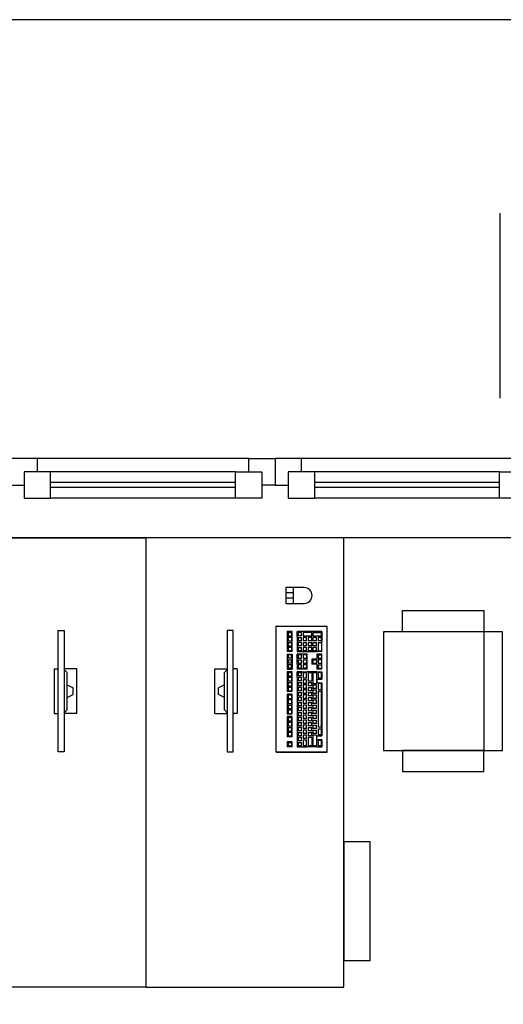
# Model space of a CAD drawing. Header units: millimetres. Extents: x 6491141 to 6692158, y 1846388 to 1929513.
# Tile 239 of 245: x 6676674 to 6678505, y 1913183 to 1916909. Entities that reach past the tile are written whole.
import ezdxf

# ---------------------------------------------------------------- set-up
doc = ezdxf.new("R2010")
doc.units = ezdxf.units.MM
doc.layers.add('Stavba', color=152, linetype='Continuous')
doc.layers.add('Řezy', color=7, linetype='Continuous')

msp = doc.modelspace()

# ---------------------------------------------------------------- linework, layer by layer
msp.add_lwpolyline([(6629158.1, 1916908.7), (6629158.1, 1894633.7), (6692158.1, 1894633.7), (6692158.1, 1916908.7)], close=True)
at = {"layer": 'Stavba'}
for p, q in [((6677540.7, 1915247.8), (6676640.7, 1915247.8)), ((6676740.7, 1915247.8), (6676640.7, 1915247.8)), ((6676740.7, 1915197.8), (6676740.7, 1915247.8)), ((6677540.7, 1915197.8), (6677540.7, 1915247.8)), ((6677540.7, 1915247.8), (6677640.7, 1915247.8)), ((6678540.7, 1915247.8), (6677640.7, 1915247.8)), ((6677640.7, 1915247.8), (6677640.7, 1915147.8)), ((6677740.7, 1915247.8), (6677640.7, 1915247.8)), ((6677640.7, 1915247.8), (6677640.7, 1915147.8)), ((6677740.7, 1915197.8), (6677740.7, 1915247.8)), ((6676790.7, 1915197.8), (6676690.7, 1915197.8)), ((6676690.7, 1915197.8), (6676690.7, 1915097.8)), ((6677490.7, 1915197.8), (6676740.7, 1915197.8)), ((6676790.7, 1915097.8), (6676790.7, 1915197.8)), ((6677490.7, 1915197.8), (6677590.7, 1915197.8)), ((6677490.7, 1915097.8), (6677490.7, 1915197.8)), ((6677590.7, 1915197.8), (6677590.7, 1915097.8)), ((6677790.7, 1915197.8), (6677690.7, 1915197.8)), ((6677690.7, 1915197.8), (6677690.7, 1915097.8)), ((6678490.7, 1915197.8), (6677740.7, 1915197.8)), ((6677790.7, 1915097.8), (6677790.7, 1915197.8)), ((6678490.7, 1915197.8), (6678590.7, 1915197.8)), ((6678490.7, 1915097.8), (6678490.7, 1915197.8)), ((6676640.7, 1915147.8), (6676690.7, 1915147.8)), ((6677490.7, 1915157.8), (6676790.7, 1915157.8)), ((6677490.7, 1915137.8), (6676790.7, 1915137.8)), ((6677640.7, 1915147.8), (6677590.7, 1915147.8)), ((6677640.7, 1915147.8), (6677690.7, 1915147.8)), ((6678490.7, 1915157.8), (6677790.7, 1915157.8)), ((6678490.7, 1915137.8), (6677790.7, 1915137.8)), ((6676690.7, 1915097.8), (6676790.7, 1915097.8)), ((6677490.7, 1915097.8), (6676790.7, 1915097.8)), ((6677590.7, 1915097.8), (6677490.7, 1915097.8)), ((6677690.7, 1915097.8), (6677790.7, 1915097.8)), ((6678490.7, 1915097.8), (6677790.7, 1915097.8)), ((6678590.7, 1915097.8), (6678490.7, 1915097.8)), ((6680650.7, 1914947.8), (6674605.7, 1914947.8)), ((6676400.9, 1914947.8), (6677150.9, 1914947.8)), ((6677150.9, 1914947.8), (6677150.9, 1913247.8)), ((6677900.9, 1914947.8), (6677150.9, 1914947.8)), ((6677150.9, 1914947.8), (6677150.9, 1913247.8)), ((6677900.9, 1913247.8), (6677900.9, 1914947.8)), ((6677750.7, 1914759.8), (6677680.7, 1914759.8)), ((6677680.7, 1914759.8), (6677680.7, 1914699.8)), ((6677710.7, 1914699.8), (6677710.7, 1914759.8)), ((6677710.7, 1914739.8), (6677680.7, 1914739.8)), ((6677710.7, 1914719.8), (6677680.7, 1914719.8)), ((6677680.7, 1914699.8), (6677750.7, 1914699.8)), ((6678123.1, 1914592.7), (6678123.1, 1914672.4)), ((6678123.1, 1914672.4), (6678430.9, 1914672.4)), ((6678430.9, 1914672.4), (6678430.9, 1914592.7)), ((6677645.1, 1914137.2), (6677645.1, 1914613.2)), ((6677645.1, 1914613.2), (6677646.1, 1914613.2)), ((6677645.1, 1914613.2), (6677646.1, 1914613.2)), ((6677646.1, 1914613.2), (6677645.1, 1914613.2)), ((6677646.1, 1914613.2), (6677838.1, 1914613.2)), ((6677646.1, 1914613.2), (6677838.1, 1914613.2)), ((6677838.1, 1914137.2), (6677838.1, 1914613.2)), ((6677686.1, 1914593.2), (6677686.1, 1914574.2)), ((6677705.1, 1914593.2), (6677686.1, 1914593.2)), ((6677686.1, 1914574.2), (6677686.1, 1914555.2)), ((6677690.1, 1914590.2), (6677690.1, 1914577.2)), ((6677690.1, 1914590.2), (6677703.1, 1914590.2)), ((6677690.1, 1914577.2), (6677703.1, 1914577.2)), ((6677703.1, 1914571.2), (6677690.1, 1914571.2)), ((6677690.1, 1914571.2), (6677690.1, 1914558.2)), ((6677703.1, 1914590.2), (6677703.1, 1914577.2)), ((6677703.1, 1914571.2), (6677703.1, 1914558.2)), ((6677705.1, 1914574.2), (6677705.1, 1914593.2)), ((6677705.1, 1914555.2), (6677705.1, 1914574.2)), ((6677724.1, 1914574.2), (6677724.1, 1914593.2)), ((6677743.1, 1914593.2), (6677724.1, 1914593.2)), ((6677724.1, 1914574.2), (6677724.1, 1914555.2)), ((6677728.1, 1914590.2), (6677728.1, 1914577.2)), ((6677741.1, 1914590.2), (6677728.1, 1914590.2)), ((6677741.1, 1914577.2), (6677728.1, 1914577.2)), ((6677728.1, 1914571.2), (6677741.1, 1914571.2)), ((6677728.1, 1914571.2), (6677728.1, 1914558.2)), ((6677741.1, 1914577.2), (6677741.1, 1914590.2)), ((6677741.1, 1914558.2), (6677741.1, 1914571.2)), ((6677780.1, 1914593.2), (6677743.1, 1914593.2)), ((6677747.1, 1914590.2), (6677747.1, 1914577.2)), ((6677779.1, 1914590.2), (6677747.1, 1914590.2)), ((6677747.1, 1914577.2), (6677779.1, 1914577.2)), ((6677760.1, 1914571.2), (6677747.1, 1914571.2)), ((6677747.1, 1914571.2), (6677747.1, 1914558.2)), ((6677760.1, 1914558.2), (6677760.1, 1914571.2)), ((6677779.1, 1914571.2), (6677766.1, 1914571.2)), ((6677766.1, 1914571.2), (6677766.1, 1914558.2)), ((6677779.1, 1914577.2), (6677779.1, 1914590.2)), ((6677779.1, 1914558.2), (6677779.1, 1914571.2)), ((6677818.1, 1914593.2), (6677780.1, 1914593.2)), ((6677784.1, 1914590.2), (6677816.1, 1914590.2)), ((6677784.1, 1914590.2), (6677784.1, 1914577.2)), ((6677784.1, 1914577.2), (6677816.1, 1914577.2)), ((6677797.1, 1914571.2), (6677784.1, 1914571.2)), ((6677784.1, 1914571.2), (6677784.1, 1914558.2)), ((6677797.1, 1914558.2), (6677797.1, 1914571.2)), ((6677816.1, 1914571.2), (6677803.1, 1914571.2)), ((6677803.1, 1914571.2), (6677803.1, 1914558.2)), ((6677816.1, 1914577.2), (6677816.1, 1914590.2)), ((6677816.1, 1914558.2), (6677816.1, 1914571.2)), ((6677818.1, 1914593.2), (6677818.1, 1914574.2)), ((6677818.1, 1914574.2), (6677818.1, 1914555.2)), ((6678050.9, 1914592.7), (6678050.9, 1914142.7)), ((6678500.9, 1914592.7), (6678050.9, 1914592.7)), ((6678430.9, 1914592.7), (6678123.1, 1914592.7)), ((6678430.9, 1914592.7), (6678430.9, 1914142.7)), ((6678500.9, 1914142.7), (6678500.9, 1914592.7)), ((6677686.1, 1914555.2), (6677686.1, 1914536.2)), ((6677686.1, 1914536.2), (6677686.1, 1914517.2)), ((6677690.1, 1914558.2), (6677703.1, 1914558.2)), ((6677690.1, 1914552.2), (6677703.1, 1914552.2)), ((6677690.1, 1914552.2), (6677690.1, 1914539.2)), ((6677690.1, 1914539.2), (6677703.1, 1914539.2)), ((6677703.1, 1914533.2), (6677690.1, 1914533.2)), ((6677690.1, 1914533.2), (6677690.1, 1914520.2)), ((6677703.1, 1914552.2), (6677703.1, 1914539.2)), ((6677703.1, 1914533.2), (6677703.1, 1914520.2)), ((6677705.1, 1914536.2), (6677705.1, 1914555.2)), ((6677705.1, 1914517.2), (6677705.1, 1914536.2)), ((6677724.1, 1914555.2), (6677724.1, 1914536.2)), ((6677724.1, 1914536.2), (6677724.1, 1914517.2)), ((6677741.1, 1914558.2), (6677728.1, 1914558.2)), ((6677741.1, 1914552.2), (6677728.1, 1914552.2)), ((6677728.1, 1914552.2), (6677728.1, 1914539.2)), ((6677741.1, 1914539.2), (6677728.1, 1914539.2)), ((6677728.1, 1914533.2), (6677741.1, 1914533.2)), ((6677728.1, 1914533.2), (6677728.1, 1914520.2)), ((6677741.1, 1914539.2), (6677741.1, 1914552.2)), ((6677741.1, 1914520.2), (6677741.1, 1914533.2)), ((6677760.1, 1914558.2), (6677747.1, 1914558.2)), ((6677747.1, 1914552.2), (6677760.1, 1914552.2)), ((6677747.1, 1914552.2), (6677747.1, 1914539.2)), ((6677760.1, 1914539.2), (6677747.1, 1914539.2)), ((6677760.1, 1914533.2), (6677747.1, 1914533.2)), ((6677747.1, 1914533.2), (6677747.1, 1914520.2)), ((6677760.1, 1914539.2), (6677760.1, 1914552.2)), ((6677760.1, 1914520.2), (6677760.1, 1914533.2)), ((6677779.1, 1914558.2), (6677766.1, 1914558.2)), ((6677766.1, 1914552.2), (6677779.1, 1914552.2)), ((6677766.1, 1914552.2), (6677766.1, 1914539.2)), ((6677779.1, 1914539.2), (6677766.1, 1914539.2)), ((6677779.1, 1914533.2), (6677766.1, 1914533.2)), ((6677766.1, 1914533.2), (6677766.1, 1914520.2)), ((6677779.1, 1914539.2), (6677779.1, 1914552.2)), ((6677779.1, 1914520.2), (6677779.1, 1914533.2)), ((6677797.1, 1914558.2), (6677784.1, 1914558.2)), ((6677784.1, 1914552.2), (6677797.1, 1914552.2)), ((6677784.1, 1914552.2), (6677784.1, 1914539.2)), ((6677797.1, 1914539.2), (6677784.1, 1914539.2)), ((6677797.1, 1914533.2), (6677784.1, 1914533.2)), ((6677784.1, 1914533.2), (6677784.1, 1914520.2)), ((6677797.1, 1914539.2), (6677797.1, 1914552.2)), ((6677797.1, 1914520.2), (6677797.1, 1914533.2)), ((6677816.1, 1914558.2), (6677803.1, 1914558.2)), ((6677803.1, 1914552.2), (6677816.1, 1914552.2)), ((6677803.1, 1914552.2), (6677803.1, 1914520.2)), ((6677816.1, 1914552.2), (6677816.1, 1914520.2)), ((6677818.1, 1914517.2), (6677818.1, 1914555.2)), ((6677705.1, 1914517.2), (6677686.1, 1914517.2)), ((6677686.1, 1914508.2), (6677705.1, 1914508.2)), ((6677686.1, 1914508.2), (6677686.1, 1914489.2)), ((6677686.1, 1914489.2), (6677686.1, 1914470.2)), ((6677703.1, 1914520.2), (6677690.1, 1914520.2)), ((6677703.1, 1914505.2), (6677690.1, 1914505.2)), ((6677690.1, 1914505.2), (6677690.1, 1914492.2)), ((6677703.1, 1914492.2), (6677690.1, 1914492.2)), ((6677703.1, 1914492.2), (6677703.1, 1914505.2)), ((6677705.1, 1914508.2), (6677705.1, 1914489.2)), ((6677705.1, 1914489.2), (6677705.1, 1914470.2)), ((6677724.1, 1914517.2), (6677743.1, 1914517.2)), ((6677724.1, 1914489.2), (6677724.1, 1914508.2)), ((6677743.1, 1914508.2), (6677724.1, 1914508.2)), ((6677724.1, 1914470.2), (6677724.1, 1914489.2)), ((6677741.1, 1914520.2), (6677728.1, 1914520.2)), ((6677741.1, 1914505.2), (6677728.1, 1914505.2)), ((6677728.1, 1914505.2), (6677728.1, 1914492.2)), ((6677728.1, 1914492.2), (6677741.1, 1914492.2)), ((6677741.1, 1914492.2), (6677741.1, 1914505.2)), ((6677743.1, 1914517.2), (6677762.1, 1914517.2)), ((6677762.1, 1914508.2), (6677743.1, 1914508.2)), ((6677760.1, 1914520.2), (6677747.1, 1914520.2)), ((6677760.1, 1914505.2), (6677747.1, 1914505.2)), ((6677747.1, 1914505.2), (6677747.1, 1914492.2)), ((6677747.1, 1914492.2), (6677760.1, 1914492.2)), ((6677760.1, 1914505.2), (6677760.1, 1914492.2)), ((6677762.1, 1914517.2), (6677780.1, 1914517.2)), ((6677762.1, 1914489.2), (6677762.1, 1914508.2)), ((6677762.1, 1914470.2), (6677762.1, 1914489.2)), ((6677779.1, 1914520.2), (6677766.1, 1914520.2)), ((6677780.1, 1914517.2), (6677799.1, 1914517.2)), ((6677780.1, 1914489.2), (6677780.1, 1914470.2)), ((6677799.1, 1914489.2), (6677780.1, 1914489.2)), ((6677797.1, 1914520.2), (6677784.1, 1914520.2)), ((6677818.1, 1914517.2), (6677799.1, 1914517.2)), ((6677818.1, 1914508.2), (6677799.1, 1914508.2)), ((6677799.1, 1914508.2), (6677799.1, 1914489.2)), ((6677803.1, 1914520.2), (6677816.1, 1914520.2)), ((6677803.1, 1914505.2), (6677816.1, 1914505.2)), ((6677803.1, 1914505.2), (6677803.1, 1914492.2)), ((6677803.1, 1914492.2), (6677816.1, 1914492.2)), ((6677816.1, 1914505.2), (6677816.1, 1914492.2)), ((6677818.1, 1914489.2), (6677818.1, 1914508.2)), ((6677818.1, 1914470.2), (6677818.1, 1914489.2)), ((6676804.6, 1914452.3), (6676804.6, 1914283.1)), ((6676804.6, 1914452.3), (6676819.9, 1914452.3)), ((6676889.8, 1914452.3), (6676842.2, 1914452.3)), ((6676889.8, 1914283.1), (6676889.8, 1914452.3)), ((6677412.1, 1914283.1), (6677412.1, 1914452.3)), ((6677412.1, 1914452.3), (6677459.7, 1914452.3)), ((6677497.3, 1914452.3), (6677482, 1914452.3)), ((6677497.3, 1914452.3), (6677497.3, 1914283.1)), ((6677686.1, 1914470.2), (6677686.1, 1914451.2)), ((6677686.1, 1914451.2), (6677705.1, 1914451.2)), ((6677690.1, 1914486.2), (6677703.1, 1914486.2)), ((6677690.1, 1914486.2), (6677690.1, 1914473.2)), ((6677703.1, 1914473.2), (6677690.1, 1914473.2)), ((6677703.1, 1914467.2), (6677690.1, 1914467.2)), ((6677690.1, 1914467.2), (6677690.1, 1914454.2)), ((6677703.1, 1914454.2), (6677690.1, 1914454.2)), ((6677703.1, 1914473.2), (6677703.1, 1914486.2)), ((6677703.1, 1914454.2), (6677703.1, 1914467.2)), ((6677705.1, 1914470.2), (6677705.1, 1914451.2)), ((6677724.1, 1914470.2), (6677724.1, 1914451.2)), ((6677743.1, 1914451.2), (6677724.1, 1914451.2)), ((6677728.1, 1914486.2), (6677741.1, 1914486.2)), ((6677728.1, 1914486.2), (6677728.1, 1914473.2)), ((6677728.1, 1914473.2), (6677741.1, 1914473.2)), ((6677741.1, 1914467.2), (6677728.1, 1914467.2)), ((6677728.1, 1914467.2), (6677728.1, 1914454.2)), ((6677741.1, 1914454.2), (6677728.1, 1914454.2)), ((6677741.1, 1914473.2), (6677741.1, 1914486.2)), ((6677741.1, 1914454.2), (6677741.1, 1914467.2)), ((6677762.1, 1914451.2), (6677743.1, 1914451.2)), ((6677747.1, 1914486.2), (6677760.1, 1914486.2)), ((6677747.1, 1914486.2), (6677747.1, 1914473.2)), ((6677747.1, 1914473.2), (6677760.1, 1914473.2)), ((6677760.1, 1914467.2), (6677747.1, 1914467.2)), ((6677747.1, 1914467.2), (6677747.1, 1914454.2)), ((6677760.1, 1914454.2), (6677747.1, 1914454.2)), ((6677760.1, 1914486.2), (6677760.1, 1914473.2)), ((6677760.1, 1914467.2), (6677760.1, 1914454.2)), ((6677762.1, 1914451.2), (6677762.1, 1914470.2)), ((6677799.1, 1914470.2), (6677780.1, 1914470.2)), ((6677784.1, 1914486.2), (6677797.1, 1914486.2)), ((6677784.1, 1914486.2), (6677784.1, 1914473.2)), ((6677784.1, 1914473.2), (6677797.1, 1914473.2)), ((6677797.1, 1914486.2), (6677797.1, 1914473.2)), ((6677799.1, 1914470.2), (6677799.1, 1914451.2)), ((6677818.1, 1914451.2), (6677799.1, 1914451.2)), ((6677816.1, 1914486.2), (6677803.1, 1914486.2)), ((6677803.1, 1914486.2), (6677803.1, 1914473.2)), ((6677803.1, 1914473.2), (6677816.1, 1914473.2)), ((6677803.1, 1914467.2), (6677816.1, 1914467.2)), ((6677803.1, 1914467.2), (6677803.1, 1914454.2)), ((6677803.1, 1914454.2), (6677816.1, 1914454.2)), ((6677816.1, 1914486.2), (6677816.1, 1914473.2)), ((6677816.1, 1914467.2), (6677816.1, 1914454.2)), ((6677818.1, 1914451.2), (6677818.1, 1914470.2)), ((6676842.2, 1914449.2), (6676853.4, 1914438)), ((6676853.4, 1914297.4), (6676853.4, 1914438)), ((6677459.7, 1914449.2), (6677448.5, 1914438)), ((6677448.5, 1914297.4), (6677448.5, 1914438)), ((6677686.1, 1914441.2), (6677686.1, 1914422.2)), ((6677705.1, 1914441.2), (6677686.1, 1914441.2)), ((6677686.1, 1914422.2), (6677686.1, 1914403.2)), ((6677690.1, 1914438.2), (6677703.1, 1914438.2)), ((6677690.1, 1914438.2), (6677690.1, 1914425.2)), ((6677690.1, 1914425.2), (6677703.1, 1914425.2)), ((6677703.1, 1914419.2), (6677690.1, 1914419.2)), ((6677690.1, 1914419.2), (6677690.1, 1914406.2)), ((6677703.1, 1914438.2), (6677703.1, 1914425.2)), ((6677703.1, 1914419.2), (6677703.1, 1914406.2)), ((6677705.1, 1914422.2), (6677705.1, 1914441.2)), ((6677705.1, 1914403.2), (6677705.1, 1914422.2)), ((6677724.1, 1914422.2), (6677724.1, 1914441.2)), ((6677743.1, 1914441.2), (6677724.1, 1914441.2)), ((6677724.1, 1914422.2), (6677724.1, 1914403.2)), ((6677728.1, 1914438.2), (6677741.1, 1914438.2)), ((6677728.1, 1914438.2), (6677728.1, 1914425.2)), ((6677741.1, 1914425.2), (6677728.1, 1914425.2)), ((6677741.1, 1914419.2), (6677728.1, 1914419.2)), ((6677728.1, 1914419.2), (6677728.1, 1914406.2)), ((6677741.1, 1914425.2), (6677741.1, 1914438.2)), ((6677741.1, 1914406.2), (6677741.1, 1914419.2)), ((6677743.1, 1914441.2), (6677762.1, 1914441.2)), ((6677747.1, 1914438.2), (6677760.1, 1914438.2)), ((6677747.1, 1914438.2), (6677747.1, 1914416.2)), ((6677760.1, 1914416.2), (6677747.1, 1914416.2)), ((6677760.1, 1914416.2), (6677760.1, 1914438.2)), ((6677780.1, 1914441.2), (6677762.1, 1914441.2)), ((6677766.1, 1914438.2), (6677779.1, 1914438.2)), ((6677766.1, 1914438.2), (6677766.1, 1914406.2)), ((6677779.1, 1914438.2), (6677779.1, 1914406.2)), ((6677799.1, 1914441.2), (6677780.1, 1914441.2)), ((6677784.1, 1914438.2), (6677797.1, 1914438.2)), ((6677784.1, 1914438.2), (6677784.1, 1914397.2)), ((6677797.1, 1914438.2), (6677797.1, 1914397.2)), ((6677799.1, 1914441.2), (6677818.1, 1914441.2)), ((6677799.1, 1914413.2), (6677818.1, 1914413.2)), ((6677799.1, 1914413.2), (6677799.1, 1914399.2)), ((6677816.1, 1914438.2), (6677803.1, 1914438.2)), ((6677803.1, 1914438.2), (6677803.1, 1914416.2)), ((6677816.1, 1914416.2), (6677803.1, 1914416.2)), ((6677816.1, 1914416.2), (6677816.1, 1914438.2)), ((6677818.1, 1914441.2), (6677818.1, 1914413.2)), ((6676853.4, 1914391.7), (6676875.8, 1914380.6)), ((6676875.8, 1914354.8), (6676875.8, 1914380.6)), ((6677448.5, 1914391.7), (6677426.1, 1914380.6)), ((6677426.1, 1914354.8), (6677426.1, 1914380.6)), ((6677686.1, 1914403.2), (6677686.1, 1914384.2)), ((6677686.1, 1914384.2), (6677686.1, 1914366.2)), ((6677690.1, 1914406.2), (6677703.1, 1914406.2)), ((6677690.1, 1914400.2), (6677690.1, 1914387.2)), ((6677690.1, 1914400.2), (6677703.1, 1914400.2)), ((6677690.1, 1914387.2), (6677703.1, 1914387.2)), ((6677703.1, 1914381.2), (6677690.1, 1914381.2)), ((6677690.1, 1914381.2), (6677690.1, 1914369.2)), ((6677703.1, 1914400.2), (6677703.1, 1914387.2)), ((6677703.1, 1914381.2), (6677703.1, 1914369.2)), ((6677705.1, 1914384.2), (6677705.1, 1914403.2)), ((6677705.1, 1914366.2), (6677705.1, 1914384.2)), ((6677724.1, 1914403.2), (6677724.1, 1914384.2)), ((6677724.1, 1914384.2), (6677724.1, 1914366.2)), ((6677741.1, 1914406.2), (6677728.1, 1914406.2)), ((6677728.1, 1914400.2), (6677728.1, 1914387.2)), ((6677728.1, 1914400.2), (6677741.1, 1914400.2)), ((6677741.1, 1914387.2), (6677728.1, 1914387.2)), ((6677741.1, 1914381.2), (6677728.1, 1914381.2)), ((6677728.1, 1914381.2), (6677728.1, 1914369.2)), ((6677741.1, 1914387.2), (6677741.1, 1914400.2)), ((6677741.1, 1914369.2), (6677741.1, 1914381.2)), ((6677760.1, 1914410.2), (6677747.1, 1914410.2)), ((6677747.1, 1914410.2), (6677747.1, 1914397.2)), ((6677760.1, 1914397.2), (6677747.1, 1914397.2)), ((6677747.1, 1914391.2), (6677747.1, 1914378.2)), ((6677760.1, 1914391.2), (6677747.1, 1914391.2)), ((6677760.1, 1914378.2), (6677747.1, 1914378.2)), ((6677760.1, 1914397.2), (6677760.1, 1914410.2)), ((6677760.1, 1914378.2), (6677760.1, 1914391.2)), ((6677766.1, 1914406.2), (6677779.1, 1914406.2)), ((6677766.1, 1914400.2), (6677766.1, 1914387.2)), ((6677766.1, 1914400.2), (6677779.1, 1914400.2)), ((6677779.1, 1914387.2), (6677766.1, 1914387.2)), ((6677766.1, 1914381.2), (6677779.1, 1914381.2)), ((6677766.1, 1914381.2), (6677766.1, 1914369.2)), ((6677779.1, 1914387.2), (6677779.1, 1914400.2)), ((6677779.1, 1914369.2), (6677779.1, 1914381.2)), ((6677784.1, 1914397.2), (6677797.1, 1914397.2)), ((6677784.1, 1914391.2), (6677784.1, 1914378.2)), ((6677784.1, 1914391.2), (6677797.1, 1914391.2)), ((6677797.1, 1914378.2), (6677784.1, 1914378.2)), ((6677797.1, 1914378.2), (6677797.1, 1914391.2)), ((6677799.1, 1914399.2), (6677818.1, 1914399.2)), ((6677816.1, 1914396.2), (6677803.1, 1914396.2)), ((6677803.1, 1914396.2), (6677803.1, 1914373.2)), ((6677816.1, 1914373.2), (6677816.1, 1914396.2)), ((6677818.1, 1914399.2), (6677818.1, 1914370.2)), ((6676853.4, 1914343.6), (6676875.8, 1914354.8)), ((6677448.5, 1914343.6), (6677426.1, 1914354.8)), ((6677705.1, 1914366.2), (6677686.1, 1914366.2)), ((6677686.1, 1914356.2), (6677686.1, 1914337.2)), ((6677705.1, 1914356.2), (6677686.1, 1914356.2)), ((6677690.1, 1914369.2), (6677703.1, 1914369.2)), ((6677690.1, 1914353.2), (6677690.1, 1914340.2)), ((6677690.1, 1914353.2), (6677703.1, 1914353.2)), ((6677690.1, 1914340.2), (6677703.1, 1914340.2)), ((6677703.1, 1914353.2), (6677703.1, 1914340.2)), ((6677705.1, 1914337.2), (6677705.1, 1914356.2)), ((6677724.1, 1914366.2), (6677724.1, 1914347.2)), ((6677724.1, 1914347.2), (6677724.1, 1914328.2)), ((6677741.1, 1914369.2), (6677728.1, 1914369.2)), ((6677728.1, 1914363.2), (6677741.1, 1914363.2)), ((6677728.1, 1914363.2), (6677728.1, 1914350.2)), ((6677741.1, 1914350.2), (6677728.1, 1914350.2)), ((6677728.1, 1914344.2), (6677728.1, 1914331.2)), ((6677741.1, 1914344.2), (6677728.1, 1914344.2)), ((6677741.1, 1914350.2), (6677741.1, 1914363.2)), ((6677741.1, 1914331.2), (6677741.1, 1914344.2)), ((6677760.1, 1914372.2), (6677747.1, 1914372.2)), ((6677747.1, 1914372.2), (6677747.1, 1914359.2)), ((6677760.1, 1914359.2), (6677747.1, 1914359.2)), ((6677747.1, 1914353.2), (6677747.1, 1914340.2)), ((6677760.1, 1914353.2), (6677747.1, 1914353.2)), ((6677760.1, 1914340.2), (6677747.1, 1914340.2)), ((6677760.1, 1914359.2), (6677760.1, 1914372.2)), ((6677760.1, 1914340.2), (6677760.1, 1914353.2)), ((6677779.1, 1914369.2), (6677766.1, 1914369.2)), ((6677766.1, 1914363.2), (6677779.1, 1914363.2)), ((6677766.1, 1914363.2), (6677766.1, 1914350.2)), ((6677779.1, 1914350.2), (6677766.1, 1914350.2)), ((6677766.1, 1914344.2), (6677766.1, 1914331.2)), ((6677766.1, 1914344.2), (6677779.1, 1914344.2)), ((6677779.1, 1914350.2), (6677779.1, 1914363.2)), ((6677779.1, 1914331.2), (6677779.1, 1914344.2)), ((6677784.1, 1914372.2), (6677797.1, 1914372.2)), ((6677784.1, 1914372.2), (6677784.1, 1914359.2)), ((6677797.1, 1914359.2), (6677784.1, 1914359.2)), ((6677784.1, 1914353.2), (6677784.1, 1914340.2)), ((6677784.1, 1914353.2), (6677797.1, 1914353.2)), ((6677797.1, 1914340.2), (6677784.1, 1914340.2)), ((6677797.1, 1914359.2), (6677797.1, 1914372.2)), ((6677797.1, 1914340.2), (6677797.1, 1914353.2)), ((6677816.1, 1914373.2), (6677803.1, 1914373.2)), ((6677803.1, 1914367.2), (6677816.1, 1914367.2)), ((6677803.1, 1914367.2), (6677803.1, 1914231.2)), ((6677816.1, 1914231.2), (6677816.1, 1914367.2)), ((6677818.1, 1914370.2), (6677818.1, 1914228.2)), ((6677686.1, 1914337.2), (6677686.1, 1914318.2)), ((6677686.1, 1914318.2), (6677686.1, 1914299.2)), ((6677703.1, 1914334.2), (6677690.1, 1914334.2)), ((6677690.1, 1914334.2), (6677690.1, 1914321.2)), ((6677690.1, 1914321.2), (6677703.1, 1914321.2)), ((6677690.1, 1914315.2), (6677703.1, 1914315.2)), ((6677690.1, 1914315.2), (6677690.1, 1914302.2)), ((6677690.1, 1914302.2), (6677703.1, 1914302.2)), ((6677703.1, 1914334.2), (6677703.1, 1914321.2)), ((6677703.1, 1914315.2), (6677703.1, 1914302.2)), ((6677705.1, 1914318.2), (6677705.1, 1914337.2)), ((6677705.1, 1914299.2), (6677705.1, 1914318.2)), ((6677724.1, 1914328.2), (6677724.1, 1914309.2)), ((6677724.1, 1914309.2), (6677724.1, 1914290.2)), ((6677741.1, 1914331.2), (6677728.1, 1914331.2)), ((6677728.1, 1914325.2), (6677741.1, 1914325.2)), ((6677728.1, 1914325.2), (6677728.1, 1914312.2)), ((6677741.1, 1914312.2), (6677728.1, 1914312.2)), ((6677728.1, 1914306.2), (6677728.1, 1914293.2)), ((6677741.1, 1914306.2), (6677728.1, 1914306.2)), ((6677741.1, 1914312.2), (6677741.1, 1914325.2)), ((6677741.1, 1914293.2), (6677741.1, 1914306.2)), ((6677760.1, 1914334.2), (6677747.1, 1914334.2)), ((6677747.1, 1914334.2), (6677747.1, 1914321.2)), ((6677760.1, 1914321.2), (6677747.1, 1914321.2)), ((6677760.1, 1914315.2), (6677747.1, 1914315.2)), ((6677747.1, 1914315.2), (6677747.1, 1914302.2)), ((6677760.1, 1914302.2), (6677747.1, 1914302.2)), ((6677760.1, 1914321.2), (6677760.1, 1914334.2)), ((6677760.1, 1914302.2), (6677760.1, 1914315.2)), ((6677779.1, 1914331.2), (6677766.1, 1914331.2)), ((6677766.1, 1914325.2), (6677779.1, 1914325.2)), ((6677766.1, 1914325.2), (6677766.1, 1914312.2)), ((6677779.1, 1914312.2), (6677766.1, 1914312.2)), ((6677766.1, 1914306.2), (6677766.1, 1914293.2)), ((6677766.1, 1914306.2), (6677779.1, 1914306.2)), ((6677779.1, 1914312.2), (6677779.1, 1914325.2)), ((6677779.1, 1914293.2), (6677779.1, 1914306.2)), ((6677784.1, 1914334.2), (6677797.1, 1914334.2)), ((6677784.1, 1914334.2), (6677784.1, 1914321.2)), ((6677797.1, 1914321.2), (6677784.1, 1914321.2)), ((6677784.1, 1914315.2), (6677797.1, 1914315.2)), ((6677784.1, 1914315.2), (6677784.1, 1914302.2)), ((6677797.1, 1914302.2), (6677784.1, 1914302.2)), ((6677797.1, 1914321.2), (6677797.1, 1914334.2)), ((6677797.1, 1914302.2), (6677797.1, 1914315.2)), ((6676804.6, 1914283.1), (6676819.9, 1914283.1)), ((6676842.2, 1914286.2), (6676853.4, 1914297.4)), ((6676889.8, 1914283.1), (6676842.2, 1914283.1)), ((6677412.1, 1914283.1), (6677459.7, 1914283.1)), ((6677459.7, 1914286.2), (6677448.5, 1914297.4)), ((6677497.3, 1914283.1), (6677482, 1914283.1)), ((6677686.1, 1914299.2), (6677686.1, 1914280.2)), ((6677705.1, 1914280.2), (6677686.1, 1914280.2)), ((6677686.1, 1914271.2), (6677686.1, 1914252.2)), ((6677705.1, 1914271.2), (6677686.1, 1914271.2)), ((6677690.1, 1914296.2), (6677690.1, 1914283.2)), ((6677703.1, 1914296.2), (6677690.1, 1914296.2)), ((6677690.1, 1914283.2), (6677703.1, 1914283.2)), ((6677690.1, 1914268.2), (6677703.1, 1914268.2)), ((6677690.1, 1914268.2), (6677690.1, 1914255.2)), ((6677703.1, 1914296.2), (6677703.1, 1914283.2)), ((6677703.1, 1914268.2), (6677703.1, 1914255.2)), ((6677705.1, 1914280.2), (6677705.1, 1914299.2)), ((6677705.1, 1914252.2), (6677705.1, 1914271.2)), ((6677724.1, 1914290.2), (6677724.1, 1914271.2)), ((6677724.1, 1914271.2), (6677724.1, 1914252.2)), ((6677741.1, 1914293.2), (6677728.1, 1914293.2)), ((6677728.1, 1914287.2), (6677741.1, 1914287.2)), ((6677728.1, 1914287.2), (6677728.1, 1914274.2)), ((6677741.1, 1914274.2), (6677728.1, 1914274.2)), ((6677741.1, 1914268.2), (6677728.1, 1914268.2)), ((6677728.1, 1914268.2), (6677728.1, 1914255.2)), ((6677741.1, 1914274.2), (6677741.1, 1914287.2)), ((6677741.1, 1914255.2), (6677741.1, 1914268.2)), ((6677747.1, 1914296.2), (6677747.1, 1914283.2)), ((6677760.1, 1914296.2), (6677747.1, 1914296.2)), ((6677760.1, 1914283.2), (6677747.1, 1914283.2)), ((6677760.1, 1914277.2), (6677747.1, 1914277.2)), ((6677747.1, 1914277.2), (6677747.1, 1914264.2)), ((6677760.1, 1914264.2), (6677747.1, 1914264.2)), ((6677760.1, 1914283.2), (6677760.1, 1914296.2)), ((6677760.1, 1914264.2), (6677760.1, 1914277.2)), ((6677779.1, 1914293.2), (6677766.1, 1914293.2)), ((6677766.1, 1914287.2), (6677779.1, 1914287.2)), ((6677766.1, 1914287.2), (6677766.1, 1914274.2)), ((6677779.1, 1914274.2), (6677766.1, 1914274.2)), ((6677766.1, 1914268.2), (6677779.1, 1914268.2)), ((6677766.1, 1914268.2), (6677766.1, 1914255.2)), ((6677779.1, 1914274.2), (6677779.1, 1914287.2)), ((6677779.1, 1914255.2), (6677779.1, 1914268.2)), ((6677784.1, 1914296.2), (6677784.1, 1914283.2)), ((6677784.1, 1914296.2), (6677797.1, 1914296.2)), ((6677797.1, 1914283.2), (6677784.1, 1914283.2)), ((6677784.1, 1914277.2), (6677797.1, 1914277.2)), ((6677784.1, 1914277.2), (6677784.1, 1914264.2)), ((6677797.1, 1914264.2), (6677784.1, 1914264.2)), ((6677797.1, 1914283.2), (6677797.1, 1914296.2)), ((6677797.1, 1914264.2), (6677797.1, 1914277.2)), ((6677686.1, 1914252.2), (6677686.1, 1914233.2)), ((6677686.1, 1914233.2), (6677686.1, 1914214.2)), ((6677690.1, 1914255.2), (6677703.1, 1914255.2)), ((6677690.1, 1914249.2), (6677690.1, 1914236.2)), ((6677703.1, 1914249.2), (6677690.1, 1914249.2)), ((6677690.1, 1914236.2), (6677703.1, 1914236.2)), ((6677690.1, 1914230.2), (6677703.1, 1914230.2)), ((6677690.1, 1914230.2), (6677690.1, 1914217.2)), ((6677703.1, 1914249.2), (6677703.1, 1914236.2)), ((6677703.1, 1914230.2), (6677703.1, 1914217.2)), ((6677705.1, 1914233.2), (6677705.1, 1914252.2)), ((6677705.1, 1914214.2), (6677705.1, 1914233.2)), ((6677724.1, 1914252.2), (6677724.1, 1914233.2)), ((6677724.1, 1914233.2), (6677724.1, 1914214.2)), ((6677741.1, 1914255.2), (6677728.1, 1914255.2)), ((6677728.1, 1914249.2), (6677728.1, 1914236.2)), ((6677728.1, 1914249.2), (6677741.1, 1914249.2)), ((6677741.1, 1914236.2), (6677728.1, 1914236.2)), ((6677741.1, 1914230.2), (6677728.1, 1914230.2)), ((6677728.1, 1914230.2), (6677728.1, 1914217.2)), ((6677741.1, 1914236.2), (6677741.1, 1914249.2)), ((6677741.1, 1914217.2), (6677741.1, 1914230.2)), ((6677747.1, 1914258.2), (6677747.1, 1914245.2)), ((6677760.1, 1914258.2), (6677747.1, 1914258.2)), ((6677760.1, 1914245.2), (6677747.1, 1914245.2)), ((6677760.1, 1914239.2), (6677747.1, 1914239.2)), ((6677747.1, 1914239.2), (6677747.1, 1914226.2)), ((6677760.1, 1914245.2), (6677760.1, 1914258.2)), ((6677760.1, 1914226.2), (6677760.1, 1914239.2)), ((6677779.1, 1914255.2), (6677766.1, 1914255.2)), ((6677766.1, 1914249.2), (6677766.1, 1914236.2)), ((6677766.1, 1914249.2), (6677779.1, 1914249.2)), ((6677779.1, 1914236.2), (6677766.1, 1914236.2)), ((6677766.1, 1914230.2), (6677779.1, 1914230.2)), ((6677766.1, 1914230.2), (6677766.1, 1914217.2)), ((6677779.1, 1914236.2), (6677779.1, 1914249.2)), ((6677779.1, 1914217.2), (6677779.1, 1914230.2)), ((6677784.1, 1914258.2), (6677784.1, 1914245.2)), ((6677784.1, 1914258.2), (6677797.1, 1914258.2)), ((6677797.1, 1914245.2), (6677784.1, 1914245.2)), ((6677784.1, 1914239.2), (6677797.1, 1914239.2)), ((6677784.1, 1914239.2), (6677784.1, 1914226.2)), ((6677797.1, 1914245.2), (6677797.1, 1914258.2)), ((6677797.1, 1914226.2), (6677797.1, 1914239.2)), ((6677816.1, 1914231.2), (6677803.1, 1914231.2)), ((6677818.1, 1914228.2), (6677818.1, 1914199.2)), ((6677686.1, 1914214.2), (6677686.1, 1914195.2)), ((6677705.1, 1914195.2), (6677686.1, 1914195.2)), ((6677690.1, 1914217.2), (6677703.1, 1914217.2)), ((6677690.1, 1914211.2), (6677690.1, 1914198.2)), ((6677703.1, 1914211.2), (6677690.1, 1914211.2)), ((6677690.1, 1914198.2), (6677703.1, 1914198.2)), ((6677703.1, 1914211.2), (6677703.1, 1914198.2)), ((6677705.1, 1914195.2), (6677705.1, 1914214.2)), ((6677724.1, 1914214.2), (6677724.1, 1914195.2)), ((6677724.1, 1914195.2), (6677724.1, 1914176.2)), ((6677741.1, 1914217.2), (6677728.1, 1914217.2)), ((6677728.1, 1914211.2), (6677728.1, 1914198.2)), ((6677728.1, 1914211.2), (6677741.1, 1914211.2)), ((6677741.1, 1914198.2), (6677728.1, 1914198.2)), ((6677741.1, 1914192.2), (6677728.1, 1914192.2)), ((6677728.1, 1914192.2), (6677728.1, 1914179.2)), ((6677741.1, 1914198.2), (6677741.1, 1914211.2)), ((6677741.1, 1914179.2), (6677741.1, 1914192.2)), ((6677760.1, 1914226.2), (6677747.1, 1914226.2)), ((6677760.1, 1914220.2), (6677747.1, 1914220.2)), ((6677747.1, 1914220.2), (6677747.1, 1914207.2)), ((6677760.1, 1914207.2), (6677747.1, 1914207.2)), ((6677747.1, 1914201.2), (6677747.1, 1914188.2)), ((6677760.1, 1914201.2), (6677747.1, 1914201.2)), ((6677760.1, 1914207.2), (6677760.1, 1914220.2)), ((6677760.1, 1914188.2), (6677760.1, 1914201.2)), ((6677779.1, 1914217.2), (6677766.1, 1914217.2)), ((6677766.1, 1914211.2), (6677766.1, 1914198.2)), ((6677766.1, 1914211.2), (6677779.1, 1914211.2)), ((6677779.1, 1914198.2), (6677766.1, 1914198.2)), ((6677779.1, 1914192.2), (6677766.1, 1914192.2)), ((6677766.1, 1914192.2), (6677766.1, 1914160.2)), ((6677779.1, 1914198.2), (6677779.1, 1914211.2)), ((6677779.1, 1914192.2), (6677779.1, 1914160.2)), ((6677797.1, 1914226.2), (6677784.1, 1914226.2)), ((6677784.1, 1914220.2), (6677797.1, 1914220.2)), ((6677784.1, 1914220.2), (6677784.1, 1914207.2)), ((6677797.1, 1914207.2), (6677784.1, 1914207.2)), ((6677784.1, 1914201.2), (6677784.1, 1914160.2)), ((6677797.1, 1914201.2), (6677784.1, 1914201.2)), ((6677797.1, 1914207.2), (6677797.1, 1914220.2)), ((6677797.1, 1914201.2), (6677797.1, 1914160.2)), ((6677799.1, 1914199.2), (6677818.1, 1914199.2)), ((6677799.1, 1914185.2), (6677799.1, 1914199.2)), ((6677803.1, 1914225.2), (6677816.1, 1914225.2)), ((6677803.1, 1914225.2), (6677803.1, 1914202.2)), ((6677816.1, 1914202.2), (6677803.1, 1914202.2)), ((6677816.1, 1914202.2), (6677816.1, 1914225.2)), ((6677686.1, 1914176.2), (6677686.1, 1914157.2)), ((6677705.1, 1914176.2), (6677686.1, 1914176.2)), ((6677705.1, 1914157.2), (6677686.1, 1914157.2)), ((6677690.1, 1914173.2), (6677703.1, 1914173.2)), ((6677690.1, 1914173.2), (6677690.1, 1914160.2)), ((6677703.1, 1914160.2), (6677690.1, 1914160.2)), ((6677703.1, 1914173.2), (6677703.1, 1914160.2)), ((6677705.1, 1914157.2), (6677705.1, 1914176.2)), ((6677724.1, 1914176.2), (6677724.1, 1914157.2)), ((6677724.1, 1914157.2), (6677743.1, 1914157.2)), ((6677741.1, 1914179.2), (6677728.1, 1914179.2)), ((6677728.1, 1914173.2), (6677741.1, 1914173.2)), ((6677728.1, 1914173.2), (6677728.1, 1914160.2)), ((6677741.1, 1914160.2), (6677728.1, 1914160.2)), ((6677741.1, 1914160.2), (6677741.1, 1914173.2)), ((6677743.1, 1914157.2), (6677762.1, 1914157.2)), ((6677760.1, 1914188.2), (6677747.1, 1914188.2)), ((6677760.1, 1914182.2), (6677747.1, 1914182.2)), ((6677747.1, 1914182.2), (6677747.1, 1914160.2)), ((6677760.1, 1914160.2), (6677747.1, 1914160.2)), ((6677760.1, 1914160.2), (6677760.1, 1914182.2)), ((6677780.1, 1914157.2), (6677762.1, 1914157.2)), ((6677779.1, 1914160.2), (6677766.1, 1914160.2)), ((6677799.1, 1914157.2), (6677780.1, 1914157.2)), ((6677797.1, 1914160.2), (6677784.1, 1914160.2)), ((6677799.1, 1914185.2), (6677818.1, 1914185.2)), ((6677799.1, 1914157.2), (6677818.1, 1914157.2)), ((6677803.1, 1914182.2), (6677816.1, 1914182.2)), ((6677803.1, 1914182.2), (6677803.1, 1914160.2)), ((6677816.1, 1914160.2), (6677803.1, 1914160.2)), ((6677816.1, 1914160.2), (6677816.1, 1914182.2)), ((6677818.1, 1914185.2), (6677818.1, 1914157.2)), ((6677646.1, 1914137.2), (6677645.1, 1914137.2)), ((6677645.1, 1914137.2), (6677646.1, 1914137.2)), ((6677646.1, 1914137.2), (6677645.1, 1914137.2)), ((6677838.1, 1914137.2), (6677646.1, 1914137.2)), ((6677646.1, 1914137.2), (6677838.1, 1914137.2)), ((6678050.9, 1914142.7), (6678500.9, 1914142.7)), ((6678430.9, 1914142.7), (6678123.1, 1914142.7)), ((6678123.1, 1914142.7), (6678123.1, 1914063)), ((6678430.9, 1914063), (6678430.9, 1914142.7)), ((6678123.1, 1914063), (6678430.9, 1914063)), ((6678000.9, 1913797.8), (6677900.9, 1913797.8)), ((6677900.9, 1913797.8), (6677900.9, 1913347.8)), ((6678000.9, 1913347.8), (6678000.9, 1913797.8)), ((6677900.9, 1913347.8), (6678000.9, 1913347.8)), ((6677150.9, 1913247.8), (6676400.9, 1913247.8)), ((6677150.9, 1913247.8), (6677900.9, 1913247.8))]:
    msp.add_line(p, q, dxfattribs=at)
at = {"layer": 'Stavba', "flags": 128}
for points in [[(6676819.9, 1914138.6), (6676819.9, 1914596.8), (6676842.2, 1914596.8), (6676842.2, 1914138.6)], [(6677482, 1914138.6), (6677482, 1914596.8), (6677459.7, 1914596.8), (6677459.7, 1914138.6)]]:
    msp.add_lwpolyline(points, close=True, dxfattribs=at)
at = {"layer": 'Stavba'}
msp.add_arc((6677750.7, 1914729.8), 30, 270, 90, dxfattribs=at)
at = {"layer": 'Řezy', "color": 7, "ltscale": 250}
msp.add_line((6678491.4, 1916176.1), (6678491.4, 1915476.1), dxfattribs=at)

doc.saveas('drawing.dxf')
